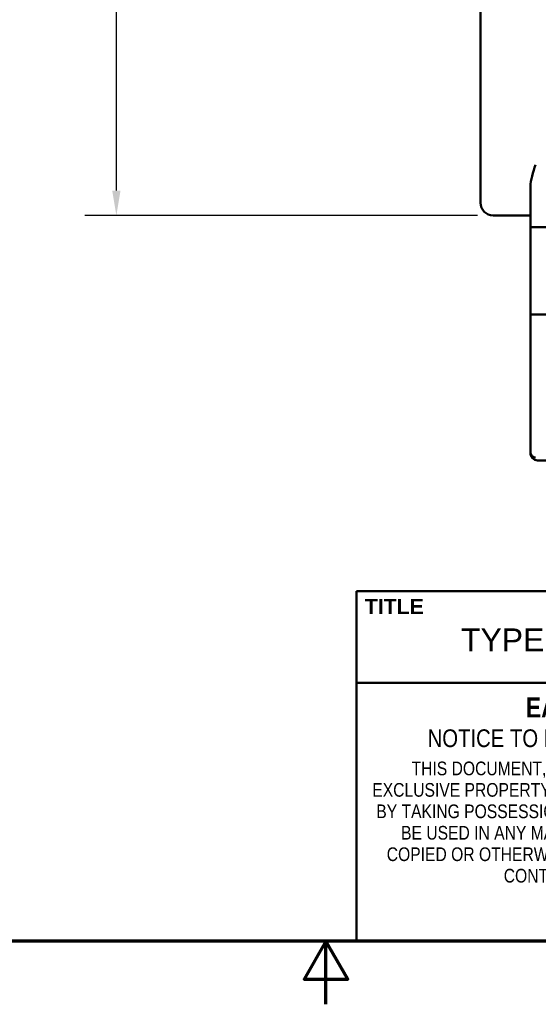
# Model space of a CAD drawing. Header units: inches. Extents: x 0.1 to 16.9, y 0.4 to 10.6.
# Tile 2 of 25: x 7.3 to 9.3, y 0.4 to 4.3. Entities that reach past the tile are written whole.
import ezdxf

# ---------------------------------------------------------------- set-up
doc = ezdxf.new("R2010")
doc.units = ezdxf.units.IN
doc.header["$MEASUREMENT"] = 0
for name, color, linetype, lineweight in [('Border (ANSI)', 7, 'Continuous', 70), ('Dimension (ANSI)', 7, 'Continuous', 25), ('Title (ANSI)', 7, 'Continuous', 50), ('Visible (ANSI)', 7, 'Continuous', 50)]:
    doc.layers.add(name, color=color, linetype=linetype, lineweight=lineweight)
doc.styles.add('Note Text (ANSI)', font='tahoma.ttf')
doc.styles.add('Text Style107', font='arialbd.ttf')
doc.styles.add('Text Style109', font='arialbd.ttf')
doc.styles.add('Text Style47', font='ARIALN.TTF')
doc.styles.add('Text Style50', font='arial.ttf')
doc.styles.add('Text Style55', font='arial.ttf')
doc.styles.add('Text Style59', font='arial.ttf')
doc.dimstyles.new('Default (ANSI)', dxfattribs={"dimtxt": 0.12, "dimasz": 0.098425, "dimexe": 0.125, "dimexo": 0.0625, "dimgap": 0.031496, "dimtad": 0, "dimtih": 1, "dimtoh": 1, "dimlfac": 25.4, "dimrnd": 1e-08, "dimzin": 12, "dimdsep": 46, "dimtxsty": 'Note Text (ANSI)', "dimcen": 0.09, "dimdle": 0.393701, "dimclrd": 256, "dimclre": 256, "dimclrt": 256, "dimadec": 0, "dimazin": 1, "dimtfac": 1, "dimtofl": 0, "dimtmove": 0, "dimatfit": 3, "dimfxl": 1, "dimtolj": 1, "dimtzin": 4, "dimlwd": -1, "dimlwe": -1, "dimarcsym": 0})

# ---------------------------------------------------------------- blocks, each defined once
blk = doc.blocks.new('Borders Default Border')
at = {"layer": 'Border (ANSI)', "flags": 128}
for points in [[(0.38, 0.62), (0.38, 10.38), (16.62, 10.38), (16.62, 0.62), (0.38, 0.62)], [(8.5, 0.37), (8.5, 0.62), (8.4134, 0.47), (8.5866, 0.47), (8.5, 0.62)]]:
    blk.add_lwpolyline(points, dxfattribs=at)
blk = doc.blocks.new('Title Blocks ICD TITLE BLOCK MM CUSTOMER')
at = {"layer": 'Title (ANSI)'}
for p, q in [((3.2614, 7.1921), (3.2614, 8.5744)), ((3.2614, 8.5744), (11.2614, 8.5744)), ((3.2614, 8.212), (11.2564, 8.212)), ((11.2614, 7.1921), (3.2614, 7.1921))]:
    blk.add_line(p, q, dxfattribs=at)
at = {"layer": 'Title (ANSI)', "style": 'Note Text (ANSI)'}
for s, insert, char_height, attachment_point in [('\\fArial|b1|i0;\\H0.0600;TITLE', (3.2949, 8.5144), 0.06, 4), ('\\fArial Narrow|b1|i0;\\H0.0800;EATON CORPORATION - CONFIDENTIAL AND PROPRIETARY', (5.284, 8.115), 0.08, 5), ('\\fArial Narrow|b0|i0;\\H0.0700;NOTICE TO PERSONS RECEIVING THIS DOCUMENT AND/OR TECHNICAL INFORMATION', (5.2422, 7.9931), 0.07, 5)]:
    blk.add_mtext(s, dxfattribs=dict(at, insert=insert, char_height=char_height, attachment_point=attachment_point))
at = {"layer": 'Title (ANSI)', "insert": (5.2662, 7.9013), "char_height": 0.054, "attachment_point": 2, "line_spacing_factor": 0.941891, "style": 'Note Text (ANSI)'}
blk.add_mtext('\\fArial Narrow|b0|i0;\\H0.0540;THIS DOCUMENT, INCLUDING THE DRAWING AND INFORMATION CONTAINED THEREON, IS CONFIDENTIAL AND IS THE \\PEXCLUSIVE PROPERTY OF EATON CORPORATION, AND IS MERELY ON LOAN AND SUBJECT TO RECALL BY EATON AT ANY TIME.\\PBY TAKING POSSESSION OF THIS DOCUMENT, THE RECIPIENT ACKNOWLEDGES AND AGREES THAT THIS DOCUMENT CANNOT\\PBE USED IN ANY MANNER ADVERSE TO THE INTERESTS OF EATON AND THAT NO PORTION OF THIS DOCUMENT MAY BE\\PCOPIED OR OTHERWISE REPRODUCED WITHOUT THE PRIOR WRITTEN CONSENT OF EATON. IN THE CASE OF CONFLICTING\\PCONTRACTUAL PROVISIONS, THIS NOTICE SHALL GOVERN THE STATUS OF THIS DOCUMENT.', dxfattribs=at)
at = {"layer": 'Title (ANSI)'}
for tag, p, height, style in [('<TITLE_1>_001', (3.6752, 8.3375), 0.09, 'Text Style50'), ('DESIGNER_001', (8.7791, 8.3294), 0.09, 'Text Style50'), ('<DRAWN_DATE>_001', (10.5606, 8.3294), 0.09, 'Text Style50'), ('<PART_NUMBER>_001', (8.9483, 7.9147), 0.24, 'Text Style109'), ('Sheet_Size_001', (7.3651, 7.9055), 0.13, 'Text Style55'), ('<REVISION_NUMBER>_001', (10.7717, 7.8528), 0.18, 'Text Style107'), ('COPYRIGHT_YEAR_001', (4.6229, 7.2707), 0.07, 'Text Style47'), ('<SCALE>_001', (9.8254, 7.2503), 0.08, 'Text Style59'), ('Sheet_Number_001', (10.8001, 7.2619), 0.08, 'Text Style59'), ('Number_of_sheets_001', (11.097, 7.2619), 0.08, 'Text Style59')]:
    blk.add_attdef(tag, p, '', height=height, dxfattribs=dict(at, style=style))
blk = doc.blocks.new('*D13')
at = {"layer": 'Defpoints', "color": 0, "transparency": 16777216}
for p in [(9.1606, 7.4875), (7.6723, 3.4875), (9.1606, 3.4875)]:
    blk.add_point(p, dxfattribs=at)
at = {"layer": 'Dimension (ANSI)', "transparency": 16777216}
for p, q in [((9.0981, 7.4875), (7.5473, 7.4875)), ((7.6723, 7.389), (7.6723, 5.7578)), ((7.6723, 3.5859), (7.6723, 5.3353)), ((9.0981, 3.4875), (7.5473, 3.4875))]:
    blk.add_line(p, q, dxfattribs=at)
for points in [[(7.6559, 7.389), (7.6887, 7.389), (7.6723, 7.4875)], [(7.6559, 3.5859), (7.6887, 3.5859), (7.6723, 3.4875)]]:
    blk.add_solid(points, dxfattribs=at)
at = {"layer": 'Dimension (ANSI)', "transparency": 16777216, "insert": (7.6723, 5.7263), "char_height": 0.12, "attachment_point": 2, "style": 'Note Text (ANSI)'}
blk.add_mtext('\\A1; 102\\P[4.00]', dxfattribs=at)

msp = doc.modelspace()

# ---------------------------------------------------------------- linework, layer by layer
at = {"layer": 'Visible (ANSI)'}
for p, q in [((9.1106, 3.6875), (9.1106, 7.2875)), ((9.3076, 3.4405), (9.3076, 3.6003)), ((9.3076, 3.4875), (9.1606, 3.4875)), ((9.3076, 3.4405), (9.3076, 3.0965)), ((9.3076, 3.4405), (9.3276, 3.4405)), ((9.6046, 3.4405), (9.3276, 3.4405)), ((9.3276, 3.0965), (9.3076, 3.0965)), ((9.3076, 2.7065), (9.3076, 3.0965)), ((9.3276, 3.0965), (9.6046, 3.0965)), ((9.3076, 2.7065), (9.3076, 2.5495)), ((9.3076, 2.5814), (9.3076, 2.5814)), ((9.3386, 2.5185), (12.4366, 2.5185))]:
    msp.add_line(p, q, dxfattribs=at)
msp.add_arc((9.1606, 3.5375), 0.05, 180, 270, dxfattribs=at)
msp.add_ellipse((9.3276, 2.5495), major_axis=(-0.02, 0), ratio=0.934524, start_param=0, end_param=1.570796, dxfattribs=at)
for points, knots in [([(9.1106, 3.5375), (9.1106, 3.5453), (9.1106, 3.5571), (9.1106, 3.6202), (9.1106, 3.665), (9.1106, 3.6875)], [-2.356194, -2.356194, -2.356194, -2.356194, -1.682996, -1.234197, -0.785398, -0.785398, -0.785398, -0.785398]), ([(9.3276, 3.6875), (9.3232, 3.6734), (9.3183, 3.6582), (9.3106, 3.6282), (9.3076, 3.6135), (9.3076, 3.6003)], [-0.6761361, -0.6761361, -0.6761361, -0.6761361, -0.5641338, -0.5641338, -0.4521315, -0.4521315, -0.4521315, -0.4521315]), ([(9.3386, 2.5185), (9.3377, 2.5185), (9.3368, 2.5185), (9.3359, 2.5186), (9.3282, 2.5193), (9.3205, 2.5228), (9.3149, 2.5295), (9.3107, 2.5344), (9.3076, 2.5411), (9.3076, 2.5495)], [-0.1578716, -0.1578716, -0.1578716, -0.1578716, -0.1479486, -0.1479486, -0.1479486, -0.0634066, -0.0634066, -0.0634066, 0, 0, 0, 0])]:
    msp.add_open_spline(points, degree=3, knots=knots, dxfattribs=at)

# ---------------------------------------------------------------- block references
msp.add_blockref('Borders Default Border', (0, 0))
ref = msp.add_blockref('Title Blocks ICD TITLE BLOCK MM CUSTOMER', (5.3586, -6.5721))
ref.add_attrib('<TITLE_1>_001', 'TYPE FD THERMAL MAGNETIC CIRCUIT BREAKERS TWO POLE, SERIES C', (9.0338, 1.7654), dxfattribs={"layer": 'Title (ANSI)', "height": 0.09, "style": 'Text Style50'})

# ---------------------------------------------------------------- dimensions: what is measured, and where the dimension line sits
at = {"layer": 'Dimension (ANSI)'}
dim = msp.add_linear_dim(base=(7.6723, 3.4875), p1=(9.1606, 7.4875), p2=(9.1606, 3.4875), angle=270, text=' <>\\X[4.00]', dimstyle='Default (ANSI)', override={"dimdec": 0, "dimlfac": 25.4, "dimpost": '\\X', "dimtp": 0, "dimtm": 0, "dimtdec": 2, "dimatfit": 1, "dimtvp": -0.25}, dxfattribs=at)
dim.commit()
dim.dimension.update_dxf_attribs({"geometry": '*D13', "text_midpoint": (7.6723, 5.5466), "dimtype": 160})

doc.saveas('drawing.dxf')
